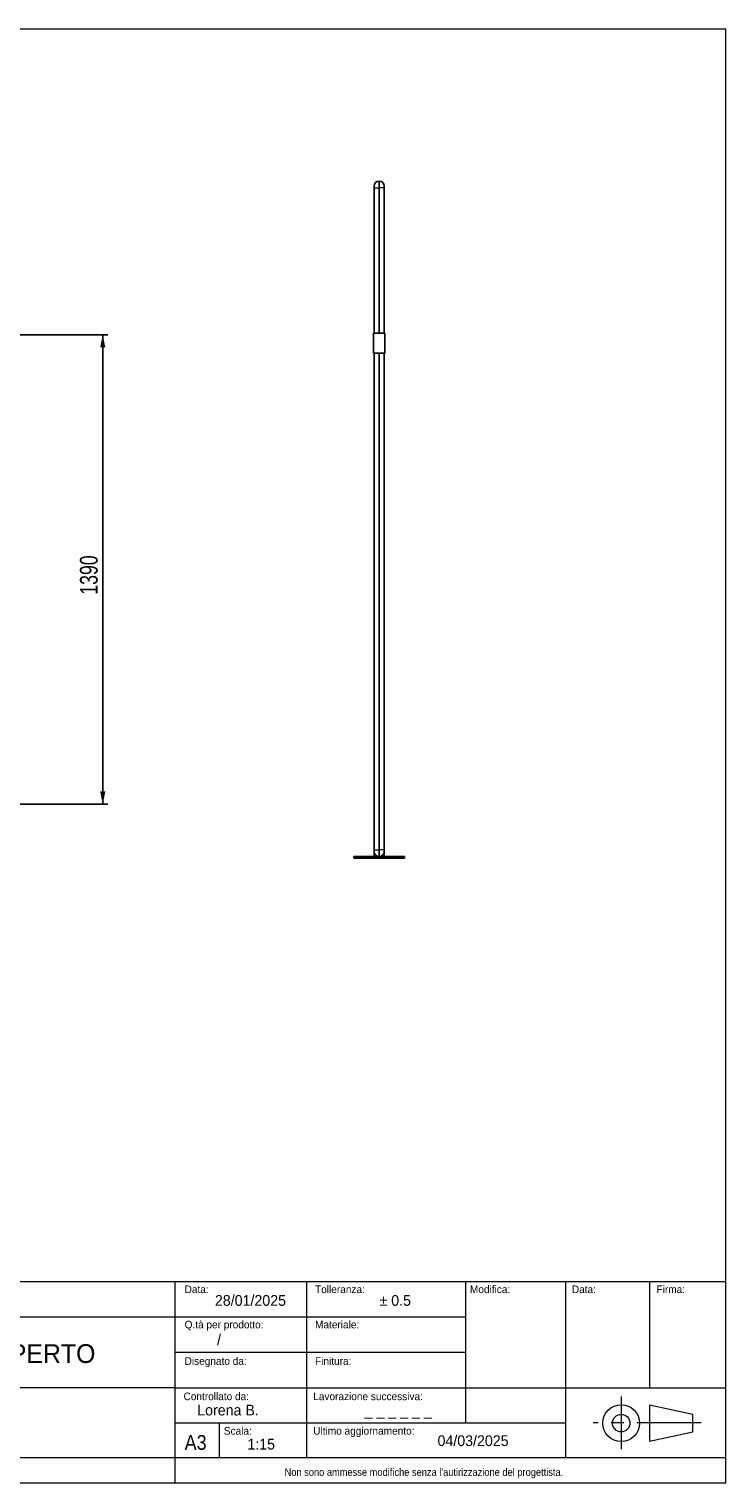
# Model space of a CAD drawing. Header units: millimetres. Extents: x 75 to 6225, y 75 to 4380.
# Tile 2 of 2: x 4161 to 6225, y 75 to 4380. Entities that reach past the tile are written whole.
import ezdxf

# ---------------------------------------------------------------- set-up
doc = ezdxf.new("R2010")
doc.units = ezdxf.units.MM
doc.header["$LTSCALE"] = 15
doc.linetypes.add('CENTERX2', pattern=[20.32, 12.7, -2.54, 2.54, -2.54])
doc.linetypes.add('PHANTOM', pattern=[12.7, 6.35, -1.27, 1.27, -1.27, 1.27, -1.27])
doc.layers.add('ANNOTAZIONI', color=8, linetype='Continuous')
doc.styles.add('SLDTEXTSTYLE2', font='GOTHIC.TTF', dxfattribs={"width": 0.913})
doc.styles.add('SLDTEXTSTYLE3', font='ARIAL.TTF', dxfattribs={"width": 0.948})
doc.styles.add('SLDTEXTSTYLE5', font='ARIALN.TTF', dxfattribs={"width": 0.87})
doc.dimstyles.new('SLDDIMSTYLE1', dxfattribs={"dimtxt": 52.5, "dimasz": 37.5, "dimexe": 0, "dimexo": 0.0625, "dimgap": 13.125, "dimtad": 1, "dimdec": 1, "dimrnd": 1e-09, "dimzin": 12, "dimdsep": 46, "dimtxsty": 'SLDTEXTSTYLE5', "dimsah": 1, "dimcen": 0.09, "dimadec": 0, "dimazin": 3, "dimtfac": 1, "dimtdec": 1, "dimtofl": 0, "dimtmove": 0, "dimatfit": 3, "dimfxl": 1, "dimfrac": 2, "dimtolj": 1, "dimtzin": 12, "dimarcsym": 0})

# ---------------------------------------------------------------- blocks, each defined once
blk = doc.blocks.new('_D_7')
at = {"layer": 'ANNOTAZIONI'}
for p, q in [((3369.7, 3475), (4394.7, 3475)), ((4379.7, 3475), (4379.7, 2085)), ((3369.7, 2085), (4394.7, 2085))]:
    blk.add_line(p, q, dxfattribs=at)
for points in [[(4379.7, 3475), (4372.1, 3437.5), (4387.3, 3437.5)], [(4379.7, 2085), (4387.3, 2122.5), (4372.1, 2122.5)]]:
    blk.add_solid(points, dxfattribs=at)
at = {"layer": 'ANNOTAZIONI', "insert": (4312, 2705.2), "char_height": 52.5, "attachment_point": 1, "rotation": 90, "style": 'SLDTEXTSTYLE5'}
blk.add_mtext('1390', dxfattribs=at)

msp = doc.modelspace()

# ---------------------------------------------------------------- linework, layer by layer
at = {"color": 7, "linetype": 'Continuous', "lineweight": 18}
for p, q in [((6225, 4380), (75, 4380)), ((6225, 75), (6225, 4380)), ((3417.02, 671.26), (6225, 671.26)), ((4593.36, 671.26), (4593.36, 75)), ((4983.83, 150), (4983.83, 671.26)), ((5453.55, 671.26), (5453.55, 252.52)), ((5750.86, 150), (5750.86, 671.26)), ((5998.36, 671.26), (5998.36, 356.94)), ((3417.02, 566.49), (5453.55, 566.49)), ((4593.36, 461.71), (5453.55, 461.71)), ((4593.36, 356.94), (3417.02, 356.94)), ((4593.36, 356.94), (6225, 356.94)), ((5998.36, 305.25), (5998.36, 198.93)), ((6127.24, 278), (5998.36, 305.25)), ((6127.24, 226.19), (6127.24, 278)), ((4593.36, 252.52), (5750.86, 252.52)), ((4724.24, 252.52), (4724.24, 150)), ((5998.36, 198.93), (6127.24, 226.19)), ((3417, 150), (6225.01, 150)), ((75, 75), (6225, 75))]:
    msp.add_line(p, q, dxfattribs=at)
at = {"color": 7, "linetype": 'Continuous', "lineweight": 25}
for p, q in [((5197.94, 3909.96), (5197.94, 3929.96)), ((5182.94, 3914.96), (5182.94, 3909.96)), ((5182.94, 3909.96), (5182.94, 3479.96)), ((5197.94, 3479.96), (5197.94, 3909.96)), ((5212.94, 3914.96), (5212.94, 3909.96)), ((5212.94, 3909.96), (5212.94, 3479.96)), ((5180.94, 3479.96), (5180.94, 3419.96)), ((5214.94, 3479.96), (5180.94, 3479.96)), ((5214.94, 3419.96), (5214.94, 3479.96)), ((5180.94, 3419.96), (5214.94, 3419.96)), ((5182.94, 3419.96), (5182.94, 1949.96)), ((5197.94, 1949.96), (5197.94, 3419.96)), ((5212.94, 3419.96), (5212.94, 1949.96)), ((5182.94, 1949.96), (5182.94, 1944.96)), ((5182.94, 1944.96), (5182.94, 1929.96)), ((5197.94, 1929.96), (5197.94, 1949.96)), ((5212.94, 1949.96), (5212.94, 1944.96)), ((5212.94, 1944.96), (5212.94, 1929.96)), ((5122.94, 1929.96), (5122.94, 1924.96)), ((5122.94, 1929.96), (5272.94, 1929.96)), ((5122.94, 1924.96), (5272.94, 1924.96)), ((5272.94, 1924.96), (5272.94, 1929.96))]:
    msp.add_line(p, q, dxfattribs=at)
at = {"color": 8, "linetype": 'PHANTOM', "lineweight": 18}
for p, q in [((5182.94, 3909.96), (5197.94, 3909.96)), ((5212.94, 3909.96), (5197.94, 3909.96)), ((5182.94, 1949.96), (5197.94, 1949.96)), ((5212.94, 1949.96), (5197.94, 1949.96))]:
    msp.add_line(p, q, dxfattribs=at)
at = {"color": 7, "linetype": 'CENTERX2', "lineweight": 18}
for p, q in [((5914.89, 330.55), (5914.89, 174.49)), ((6151.51, 252.44), (5831.7, 252.44))]:
    msp.add_line(p, q, dxfattribs=at)
at = {"color": 7, "linetype": 'Continuous', "lineweight": 18}
for radius in [54.43, 25.91]:
    msp.add_circle((5914.89, 252.09), radius, dxfattribs=at)
at = {"color": 7, "linetype": 'Continuous', "lineweight": 25}
for centre, start, end in [((5197.94, 3914.96), 90, 180), ((5197.94, 3914.96), 0, 90), ((5197.94, 1944.96), 180, 270), ((5197.94, 1944.96), 270, 0)]:
    msp.add_arc(centre, 15, start, end, dxfattribs=at)

# ---------------------------------------------------------------- texts
at = {"color": 7, "linetype": 'Continuous', "lineweight": 0, "attachment_point": 1}
for s, insert, char_height, style in [('Data:', (4622.1, 659.62), 22.5, 'SLDTEXTSTYLE3'), ('Tolleranza:', (5008.36, 659.62), 22.5, 'SLDTEXTSTYLE3'), ('Modifica:', (5466.99, 659.62), 22.5, 'SLDTEXTSTYLE3'), ('Data:', (5768.8, 659.62), 22.5, 'SLDTEXTSTYLE3'), ('Firma:', (6019.53, 659.62), 22.5, 'SLDTEXTSTYLE3'), ('28/01/2025', (4711.87, 631.27), 31.75, 'SLDTEXTSTYLE3'), ('± 0.5', (5199.15, 631.27), 31.75, 'SLDTEXTSTYLE3'), ('Q.tà per prodotto:', (4622.1, 555.22), 22.5, 'SLDTEXTSTYLE3'), ('/', (4718.12, 514.85), 31.75, 'SLDTEXTSTYLE3'), ('Materiale:', (5008.36, 555.22), 22.5, 'SLDTEXTSTYLE3'), ('PARAVENTO APERTO', (3581.16, 485.8), 55.5625, 'SLDTEXTSTYLE3'), ('Disegnato da:', (4622.1, 447.15), 22.5, 'SLDTEXTSTYLE3'), ('Finitura:', (5008.36, 447.15), 22.5, 'SLDTEXTSTYLE3'), ('Controllato da:', (4619.01, 342.57), 22.5, 'SLDTEXTSTYLE3'), ('Lorena B.', (4659.39, 306.56), 31.75, 'SLDTEXTSTYLE3'), ('Lavorazione successiva:', (5002.99, 342.57), 22.5, 'SLDTEXTSTYLE3'), ('_ _ _ _ _ _', (5155.18, 306.56), 31.75, 'SLDTEXTSTYLE3'), ('A3', (4622.1, 216.63), 43.656, 'SLDTEXTSTYLE2'), ('Scala:', (4738.23, 240.4), 22.5, 'SLDTEXTSTYLE3'), ('Ultimo aggiornamento:', (5002.99, 240.4), 22.5, 'SLDTEXTSTYLE3'), ('04/03/2025', (5371.01, 215.92), 31.75, 'SLDTEXTSTYLE3'), ('1:15', (4807.82, 205.66), 31.75, 'SLDTEXTSTYLE3'), ("Non sono ammesse modifiche senza l'autirizzazione del progettista.", (4918.11, 118.24), 22.5, 'SLDTEXTSTYLE2')]:
    msp.add_mtext(s, dxfattribs=dict(at, insert=insert, char_height=char_height, style=style))

# ---------------------------------------------------------------- dimensions: what is measured, and where the dimension line sits
at = {"layer": 'ANNOTAZIONI'}
dim = msp.add_linear_dim(base=(4379.68, 2084.96), p1=(3354.68, 3474.96), p2=(3354.68, 2084.96), angle=90, dimstyle='SLDDIMSTYLE1', dxfattribs=at)
dim.commit()
dim.dimension.update_dxf_attribs({"geometry": '_D_7', "text_midpoint": (4379.68, 2770.99), "dimtype": 160})

doc.saveas('drawing.dxf')
